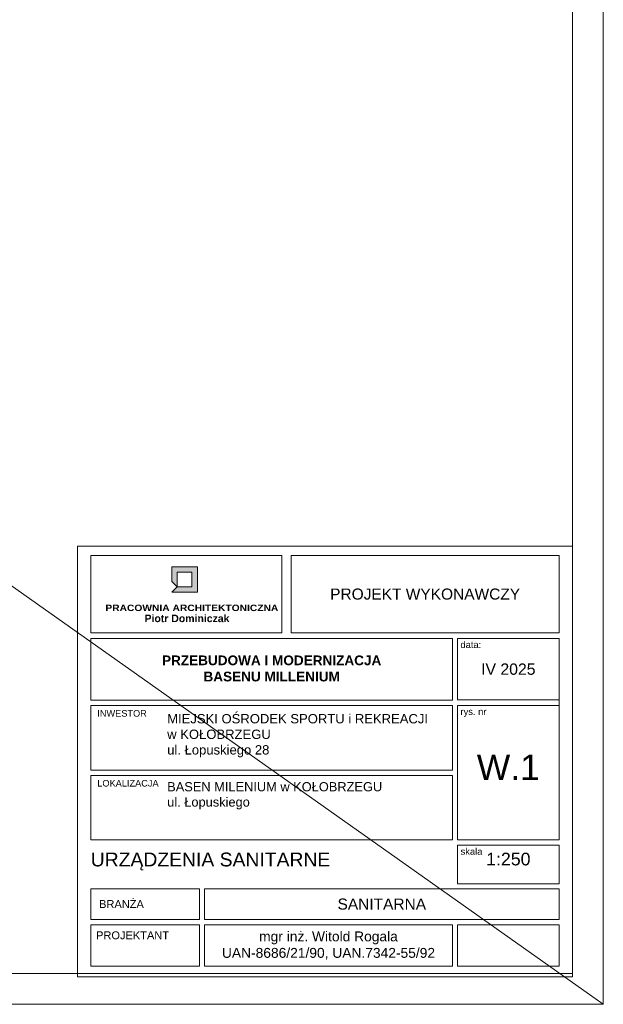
# Model space of a CAD drawing. Header units: millimetres. Extents: x 19887 to 192597, y -14203 to 39042.
# Tile 51 of 256: x 28028 to 30387, y -12923 to -8943. Entities that reach past the tile are written whole.
import ezdxf

# ---------------------------------------------------------------- set-up
doc = ezdxf.new("R2010")
doc.units = ezdxf.units.MM
doc.layers.add('A_DBA-OPISY', color=6, linetype='Continuous', lineweight=20)
doc.layers.add('Tabela', color=1, linetype='Continuous', lineweight=0)
doc.layers.add('A_DBA-RAMKI', color=6, linetype='Continuous')
doc.layers.add('A_DBA_RAMKI', color=6, linetype='Continuous')
doc.styles.add('ARIAL', font='arial.ttf')
doc.styles.add('NAGŁOWKI_DBA', font='GOTHIC.TTF')
doc.styles.get("Standard").update_dxf_attribs({"font": 'arial.ttf'})

# ---------------------------------------------------------------- blocks, each defined once
blk = doc.blocks.new('G$CB8CFE2DD')
at = {"layer": 'A_DBA-OPISY', "ltscale": 60}
h = blk.add_hatch(color=3, dxfattribs=at)
h.dxf.hatch_style = 1
h.paths.add_polyline_path([(-1577.8, 1601.6), (-1577.8, 1543.9), (-1556.4, 1522.5), (-1556.4, 1580.7), (-1498.2, 1580.7), (-1498.2, 1522.5), (-1556.4, 1522.5), (-1577.8, 1501.1), (-1476.5, 1501.1), (-1476.5, 1601.6)])
for p, q in [((-1897.1, 1319.5), (-471.7, 1319.5)), ((-1897.1, 1319.5), (-1897.1, 1075.9)), ((-471.7, 1319.5), (-471.7, 1075.9)), ((-452.8, 1076.8), (-452.8, 1319.5)), ((-452.8, 1319.5), (-51.8, 1319.5)), ((-51.8, 1076.8), (-51.8, 1319.5)), ((-51.8, 1152.1), (-51.8, 525.4)), ((-1897.1, 1075.9), (-471.7, 1075.9)), ((-1897.1, 1055.2), (-471.7, 1055.2)), ((-1897.1, 1055.2), (-1897.1, 800.7)), ((-471.7, 1055.2), (-471.7, 800.7)), ((-452.8, 1076.8), (-51.8, 1076.8)), ((-452.8, 1055.2), (-452.8, 525.4)), ((-452.8, 1055.2), (-51.8, 1055.2)), ((-1897.1, 800.7), (-471.7, 800.7)), ((-1897.1, 779.9), (-471.7, 779.9)), ((-1897.1, 779.9), (-1897.1, 525.4)), ((-471.7, 779.9), (-471.7, 525.4)), ((-1897.1, 525.4), (-471.7, 525.4)), ((-452.8, 525.4), (-51.8, 525.4)), ((-452.8, 504.6), (-51.8, 504.6)), ((-452.8, 504.6), (-51.8, 504.6)), ((-452.8, 504.6), (-452.8, 352.2)), ((-51.8, 504.6), (-51.8, 352.2)), ((-452.8, 352.2), (-51.8, 352.2)), ((-1897.1, 333.3), (-1897.1, 212.3)), ((-1897.1, 333.3), (-1468.3, 333.3)), ((-1468.3, 333.3), (-1468.3, 212.3)), ((-1449.4, 333.3), (-51.8, 333.3)), ((-1449.4, 333.3), (-1449.4, 212.3)), ((-51.8, 333.3), (-51.8, 212.3)), ((-1897.1, 212.3), (-1468.3, 212.3)), ((-1449.4, 212.3), (-51.8, 212.3)), ((-1897.1, 190.8), (-1468.3, 190.8)), ((-1897.1, 190.8), (-1897.1, 28.5)), ((-1468.3, 190.8), (-1468.3, 28.5)), ((-1449.4, 190.8), (-471.7, 190.8)), ((-1449.4, 190.8), (-1449.4, 28.5)), ((-471.7, 190.8), (-471.7, 28.5)), ((-1897.1, 149.4), (-1897.1, 28.5)), ((-1897.1, 28.5), (-1468.3, 28.5)), ((-1897.1, 28.5), (-1468.3, 28.5)), ((-1449.4, 28.5), (-471.7, 28.5))]:
    blk.add_line(p, q, dxfattribs=at)
at = {"layer": 'A_DBA-OPISY', "color": 3, "ltscale": 60}
for points in [[(0, 1683.2), (0, -14.1), (-1948.9, -14.1), (-1948.9, 1683.2), (0, 1683.2)], [(-1577.8, 1601.6), (-1577.8, 1543.9), (-1556.4, 1522.5), (-1556.4, 1580.7), (-1498.2, 1580.7), (-1498.2, 1522.5), (-1556.4, 1522.5), (-1577.8, 1501.1), (-1476.5, 1501.1), (-1476.5, 1601.6), (-1577.8, 1601.6)]]:
    blk.add_lwpolyline(points, dxfattribs=at)
for points in [[(-1897.2, 1646.3), (-1144.4, 1646.3), (-1144.4, 1341.1), (-1897.2, 1341.1)], [(-1108, 1646.3), (-51.8, 1646.3), (-51.8, 1341.1), (-1108, 1341.1)]]:
    blk.add_lwpolyline(points, close=True, dxfattribs=at)
at = {"layer": 'A_DBA-OPISY', "ltscale": 60}
blk.add_lwpolyline([(-452.8, 190.8), (-51.8, 190.8), (-51.8, 28.5), (-452.8, 28.5)], close=True, dxfattribs=at)
at = {"layer": 'A_DBA-OPISY', "ltscale": 60, "style": 'ARIAL'}
for s, height, p in [('data:', 26.38, (-440.9, 1281.5)), ('rys. nr', 26.38, (-440.7, 1017.7)), ('skala', 26.38, (-440.3, 467.2)), ('BRANŻA', 31.11, (-1864.1, 257.6)), ('PROJEKTANT', 31.11, (-1875.9, 134.4))]:
    blk.add_text(s, height=height, dxfattribs=at).set_placement(p)
at = {"layer": 'A_DBA-OPISY', "ltscale": 60, "attachment_point": 5, "style": 'ARIAL'}
for s, insert, char_height, width in [('PROJEKT WYKONAWCZY', (-579.9, 1493.7), 43.619, 1056.164), ('IV 2025', (-252.3, 1198.1), 44.49, 400.95), ('SANITARNA', (-750.6, 272.8), 43.62, 1397.602), ('mgr inż. Witold Rogala\\PUAN-8686/21/90, UAN.7342-55/92', (-960.6, 109.6), 38.883, 977.764)]:
    blk.add_mtext(s, dxfattribs=dict(at, insert=insert, char_height=char_height, width=width))
at = {"layer": 'A_DBA-OPISY', "color": 3, "ltscale": 60, "width": 36729.188, "attachment_point": 1}
for s, insert, char_height in [('{\\fArial Black|b0|i0|c0|p34;PRACOWNIA ARCHITEKTONICZNA}', (-1839.4, 1452.2), 25.229), ('{\\fArial|b1|i0|c238|p34;Piotr Dominiczak}', (-1685.1, 1412.9), 29.513)]:
    blk.add_mtext(s, dxfattribs=dict(at, insert=insert, char_height=char_height))
at = {"layer": 'A_DBA-OPISY', "ltscale": 60, "width": 1425.368, "attachment_point": 1}
for s, insert, char_height in [('{\\fArial|b0|i0|c238|p34;I\\fArial|b0|i0|c0|p34;NW\\fArial|b0|i0|c238|p34;EST\\fArial|b0|i0|c0|p34;O\\fArial|b0|i0|c238|p34;R}', (-1871.1, 1037), 25.9218), ('{\\fArial|b0|i0|c238|p34;LOKALIZACJA}', (-1871.1, 761.8), 25.922)]:
    blk.add_mtext(s, dxfattribs=dict(at, insert=insert, char_height=char_height))
at = {"layer": 'A_DBA_RAMKI', "ltscale": 60, "insert": (-1184.4, 1200.8), "char_height": 38.254, "width": 1388.946, "attachment_point": 5}
blk.add_mtext('\\pxqc;{\\fArial|b1|i0|c238|p34;PRZEBUDOWA I MODERNIZACJA \\PBASENU MILLENIUM}', dxfattribs=at)
at = {"layer": 'A_DBA_RAMKI', "width": 1087.795, "attachment_point": 1, "style": 'NAGŁOWKI_DBA'}
for s, insert, char_height in [('{\\fArial|b0|i0|c238|p34;MIEJSKI OŚRODEK SPORTU i REKREACJI\\Pw KOŁOBRZEGU \\Pul. Łopuskiego 28}', (-1595.9, 1021.4), 36.767), ('{\\fArial|b0|i0|c238|p34;BASEN MILENIUM w KOŁOBRZEGU \\Pul. Łopuskiego}', (-1595.9, 753.2), 36.129)]:
    blk.add_mtext(s, dxfattribs=dict(at, insert=insert, char_height=char_height))

msp = doc.modelspace()

# ---------------------------------------------------------------- linework, layer by layer
at = {"layer": 'Tabela'}
for points in [[(19886.6, -12923.1), (30386.6, -12923.1), (30386.6, -5498.1), (19886.6, -5498.1)], [(20386.6, -12798.1), (30261.6, -12798.1), (30261.6, -5623.1), (20386.6, -5623.1)]]:
    msp.add_lwpolyline(points, close=True, dxfattribs=at)
msp.add_lwpolyline([(19886.6, -5498.1), (30386.6, -12923.1)], dxfattribs=at)

# ---------------------------------------------------------------- block references
at = {"layer": 'Tabela', "xscale": 1.026223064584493, "yscale": 1.026223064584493, "zscale": 1.026223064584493}
msp.add_blockref('G$CB8CFE2DD', (30261.6, -12798.1), dxfattribs=at)

# ---------------------------------------------------------------- texts
at = {"layer": 'A_DBA-RAMKI', "color": 3, "ltscale": 60, "attachment_point": 5, "style": 'ARIAL'}
for s, insert, char_height, width in [('W.1', (30002.7, -11965), 102.62, 411.464), ('\\pxql;URZĄDZENIA SANITARNE', (29046.2, -12346), 55.954, 1462.745), ('1:250', (30002.7, -12336.3), 51.31, 411.464)]:
    msp.add_mtext(s, dxfattribs=dict(at, insert=insert, char_height=char_height, width=width))

doc.saveas('drawing.dxf')
